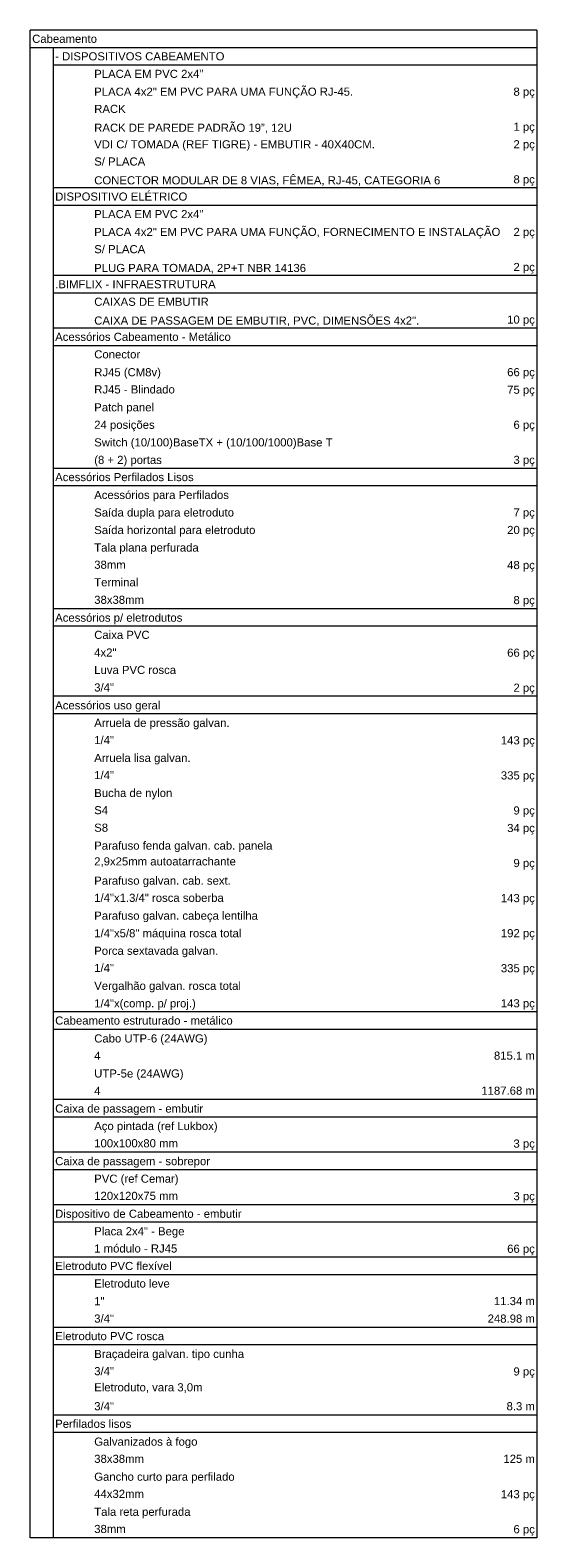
# Model space of a CAD drawing. Header units: millimetres. Extents: x 4476663 to 4477054, y -30323851 to -30323414.
# Tile 164 of 256: x 4476701 to 4476714, y -30323546 to -30323509. Entities that reach past the tile are written whole.
import ezdxf

# ---------------------------------------------------------------- set-up
doc = ezdxf.new("R2010")
doc.units = ezdxf.units.MM
doc.linetypes.add('NULL', pattern=[0])
doc.layers.add('DI-Tabelas', color=7, linetype='Continuous', lineweight=13)
doc.styles.add('ARIAL', font='arial.ttf')

msp = doc.modelspace()

# ---------------------------------------------------------------- linework, layer by layer
at = {"layer": 'DI-Tabelas'}
for p, q in [((4476713.929, -30323509.155), (4476701.429, -30323509.155)), ((4476701.429, -30323509.587), (4476701.429, -30323509.155)), ((4476713.929, -30323509.155), (4476713.929, -30323509.587)), ((4476713.929, -30323509.587), (4476701.429, -30323509.587)), ((4476701.429, -30323510.019), (4476701.429, -30323509.587)), ((4476701.997, -30323509.587), (4476701.997, -30323510.019)), ((4476713.929, -30323509.587), (4476713.929, -30323510.019)), ((4476701.429, -30323510.451), (4476701.429, -30323510.019)), ((4476713.929, -30323510.019), (4476701.997, -30323510.019)), ((4476701.997, -30323510.019), (4476701.997, -30323510.451)), ((4476713.929, -30323510.019), (4476713.929, -30323510.451)), ((4476701.429, -30323510.883), (4476701.429, -30323510.451)), ((4476701.997, -30323510.451), (4476701.997, -30323510.883)), ((4476713.929, -30323510.451), (4476713.929, -30323510.883)), ((4476701.429, -30323511.315), (4476701.429, -30323510.883)), ((4476701.997, -30323510.883), (4476701.997, -30323511.315)), ((4476713.929, -30323510.883), (4476713.929, -30323511.315)), ((4476701.429, -30323511.747), (4476701.429, -30323511.315)), ((4476701.997, -30323511.315), (4476701.997, -30323511.747)), ((4476713.929, -30323511.315), (4476713.929, -30323511.747)), ((4476701.429, -30323512.179), (4476701.429, -30323511.747)), ((4476701.997, -30323511.747), (4476701.997, -30323512.179)), ((4476713.929, -30323511.747), (4476713.929, -30323512.179)), ((4476701.429, -30323512.611), (4476701.429, -30323512.179)), ((4476701.997, -30323512.179), (4476701.997, -30323512.611)), ((4476713.929, -30323512.179), (4476713.929, -30323512.611)), ((4476701.429, -30323513.043), (4476701.429, -30323512.611)), ((4476701.997, -30323512.611), (4476701.997, -30323513.043)), ((4476713.929, -30323512.611), (4476713.929, -30323513.043)), ((4476701.429, -30323513.475), (4476701.429, -30323513.043)), ((4476702.96, -30323513.043), (4476701.997, -30323513.043)), ((4476701.997, -30323513.043), (4476701.997, -30323513.475)), ((4476711.6, -30323513.043), (4476702.96, -30323513.043)), ((4476713.929, -30323513.043), (4476711.6, -30323513.043)), ((4476713.929, -30323513.043), (4476713.929, -30323513.475)), ((4476701.429, -30323513.907), (4476701.429, -30323513.475)), ((4476713.929, -30323513.475), (4476701.997, -30323513.475)), ((4476701.997, -30323513.475), (4476701.997, -30323513.907)), ((4476713.929, -30323513.475), (4476713.929, -30323513.907)), ((4476701.429, -30323514.339), (4476701.429, -30323513.907)), ((4476701.997, -30323513.907), (4476701.997, -30323514.339)), ((4476713.929, -30323513.907), (4476713.929, -30323514.339)), ((4476701.429, -30323514.771), (4476701.429, -30323514.339)), ((4476701.997, -30323514.339), (4476701.997, -30323514.771)), ((4476713.929, -30323514.339), (4476713.929, -30323514.771)), ((4476701.429, -30323515.203), (4476701.429, -30323514.771)), ((4476701.997, -30323514.771), (4476701.997, -30323515.203)), ((4476713.929, -30323514.771), (4476713.929, -30323515.203)), ((4476701.429, -30323515.635), (4476701.429, -30323515.203)), ((4476702.96, -30323515.203), (4476701.997, -30323515.203)), ((4476701.997, -30323515.203), (4476701.997, -30323515.635)), ((4476711.6, -30323515.203), (4476702.96, -30323515.203)), ((4476713.929, -30323515.203), (4476711.6, -30323515.203)), ((4476713.929, -30323515.203), (4476713.929, -30323515.635)), ((4476701.429, -30323516.067), (4476701.429, -30323515.635)), ((4476713.929, -30323515.635), (4476701.997, -30323515.635)), ((4476701.997, -30323515.635), (4476701.997, -30323516.067)), ((4476713.929, -30323515.635), (4476713.929, -30323516.067)), ((4476701.429, -30323516.499), (4476701.429, -30323516.067)), ((4476701.997, -30323516.067), (4476701.997, -30323516.499)), ((4476713.929, -30323516.067), (4476713.929, -30323516.499)), ((4476701.429, -30323516.931), (4476701.429, -30323516.499)), ((4476702.96, -30323516.499), (4476701.997, -30323516.499)), ((4476701.997, -30323516.499), (4476701.997, -30323516.931)), ((4476711.6, -30323516.499), (4476702.96, -30323516.499)), ((4476713.929, -30323516.499), (4476711.6, -30323516.499)), ((4476713.929, -30323516.499), (4476713.929, -30323516.931)), ((4476701.429, -30323517.363), (4476701.429, -30323516.931)), ((4476713.929, -30323516.931), (4476701.997, -30323516.931)), ((4476701.997, -30323516.931), (4476701.997, -30323517.363)), ((4476713.929, -30323516.931), (4476713.929, -30323517.363)), ((4476701.429, -30323517.795), (4476701.429, -30323517.363)), ((4476701.997, -30323517.363), (4476701.997, -30323517.795)), ((4476713.929, -30323517.363), (4476713.929, -30323517.795)), ((4476701.429, -30323518.227), (4476701.429, -30323517.795)), ((4476701.997, -30323517.795), (4476701.997, -30323518.227)), ((4476713.929, -30323517.795), (4476713.929, -30323518.227)), ((4476701.429, -30323518.659), (4476701.429, -30323518.227)), ((4476701.997, -30323518.227), (4476701.997, -30323518.659)), ((4476713.929, -30323518.227), (4476713.929, -30323518.659)), ((4476701.429, -30323519.091), (4476701.429, -30323518.659)), ((4476701.997, -30323518.659), (4476701.997, -30323519.091)), ((4476713.929, -30323518.659), (4476713.929, -30323519.091)), ((4476701.429, -30323519.523), (4476701.429, -30323519.091)), ((4476701.997, -30323519.091), (4476701.997, -30323519.523)), ((4476713.929, -30323519.091), (4476713.929, -30323519.523)), ((4476701.429, -30323519.955), (4476701.429, -30323519.523)), ((4476701.997, -30323519.523), (4476701.997, -30323519.955)), ((4476713.929, -30323519.523), (4476713.929, -30323519.955)), ((4476701.429, -30323520.387), (4476701.429, -30323519.955)), ((4476702.96, -30323519.955), (4476701.997, -30323519.955)), ((4476701.997, -30323519.955), (4476701.997, -30323520.387)), ((4476711.6, -30323519.955), (4476702.96, -30323519.955)), ((4476713.929, -30323519.955), (4476711.6, -30323519.955)), ((4476713.929, -30323519.955), (4476713.929, -30323520.387)), ((4476701.429, -30323520.819), (4476701.429, -30323520.387)), ((4476713.929, -30323520.387), (4476701.997, -30323520.387)), ((4476701.997, -30323520.387), (4476701.997, -30323520.819)), ((4476713.929, -30323520.387), (4476713.929, -30323520.819)), ((4476701.429, -30323521.251), (4476701.429, -30323520.819)), ((4476701.997, -30323520.819), (4476701.997, -30323521.251)), ((4476713.929, -30323520.819), (4476713.929, -30323521.251)), ((4476701.429, -30323521.683), (4476701.429, -30323521.251)), ((4476701.997, -30323521.251), (4476701.997, -30323521.683)), ((4476713.929, -30323521.251), (4476713.929, -30323521.683)), ((4476701.429, -30323522.115), (4476701.429, -30323521.683)), ((4476701.997, -30323521.683), (4476701.997, -30323522.115)), ((4476713.929, -30323521.683), (4476713.929, -30323522.115)), ((4476701.429, -30323522.547), (4476701.429, -30323522.115)), ((4476701.997, -30323522.115), (4476701.997, -30323522.547)), ((4476713.929, -30323522.115), (4476713.929, -30323522.547)), ((4476701.429, -30323522.979), (4476701.429, -30323522.547)), ((4476701.997, -30323522.547), (4476701.997, -30323522.979)), ((4476713.929, -30323522.547), (4476713.929, -30323522.979)), ((4476701.429, -30323523.411), (4476701.429, -30323522.979)), ((4476701.997, -30323522.979), (4476701.997, -30323523.411)), ((4476713.929, -30323522.979), (4476713.929, -30323523.411)), ((4476701.429, -30323523.843), (4476701.429, -30323523.411)), ((4476702.96, -30323523.411), (4476701.997, -30323523.411)), ((4476701.997, -30323523.411), (4476701.997, -30323523.843)), ((4476711.6, -30323523.411), (4476702.96, -30323523.411)), ((4476713.929, -30323523.411), (4476711.6, -30323523.411)), ((4476713.929, -30323523.411), (4476713.929, -30323523.843)), ((4476701.429, -30323524.275), (4476701.429, -30323523.843)), ((4476713.929, -30323523.843), (4476701.997, -30323523.843)), ((4476701.997, -30323523.843), (4476701.997, -30323524.275)), ((4476713.929, -30323523.843), (4476713.929, -30323524.275)), ((4476701.429, -30323524.707), (4476701.429, -30323524.275)), ((4476701.997, -30323524.275), (4476701.997, -30323524.707)), ((4476713.929, -30323524.275), (4476713.929, -30323524.707)), ((4476701.429, -30323525.139), (4476701.429, -30323524.707)), ((4476701.997, -30323524.707), (4476701.997, -30323525.139)), ((4476713.929, -30323524.707), (4476713.929, -30323525.139)), ((4476701.429, -30323525.571), (4476701.429, -30323525.139)), ((4476701.997, -30323525.139), (4476701.997, -30323525.571)), ((4476713.929, -30323525.139), (4476713.929, -30323525.571)), ((4476701.429, -30323526.003), (4476701.429, -30323525.571)), ((4476702.96, -30323525.571), (4476701.997, -30323525.571)), ((4476701.997, -30323525.571), (4476701.997, -30323526.003)), ((4476711.6, -30323525.571), (4476702.96, -30323525.571)), ((4476713.929, -30323525.571), (4476711.6, -30323525.571)), ((4476713.929, -30323525.571), (4476713.929, -30323526.003)), ((4476701.429, -30323526.435), (4476701.429, -30323526.003)), ((4476713.929, -30323526.003), (4476701.997, -30323526.003)), ((4476701.997, -30323526.003), (4476701.997, -30323526.435)), ((4476713.929, -30323526.003), (4476713.929, -30323526.435)), ((4476701.429, -30323526.867), (4476701.429, -30323526.435)), ((4476701.997, -30323526.435), (4476701.997, -30323526.867)), ((4476713.929, -30323526.435), (4476713.929, -30323526.867)), ((4476701.429, -30323527.299), (4476701.429, -30323526.867)), ((4476701.997, -30323526.867), (4476701.997, -30323527.299)), ((4476713.929, -30323526.867), (4476713.929, -30323527.299)), ((4476701.429, -30323527.731), (4476701.429, -30323527.299)), ((4476701.997, -30323527.299), (4476701.997, -30323527.731)), ((4476713.929, -30323527.299), (4476713.929, -30323527.731)), ((4476701.429, -30323528.163), (4476701.429, -30323527.731)), ((4476701.997, -30323527.731), (4476701.997, -30323528.163)), ((4476713.929, -30323527.731), (4476713.929, -30323528.163)), ((4476701.429, -30323528.595), (4476701.429, -30323528.163)), ((4476701.997, -30323528.163), (4476701.997, -30323528.595)), ((4476713.929, -30323528.163), (4476713.929, -30323528.595)), ((4476701.429, -30323529.027), (4476701.429, -30323528.595)), ((4476701.997, -30323528.595), (4476701.997, -30323529.027)), ((4476713.929, -30323528.595), (4476713.929, -30323529.027)), ((4476701.429, -30323529.459), (4476701.429, -30323529.027)), ((4476701.997, -30323529.027), (4476701.997, -30323529.459)), ((4476713.929, -30323529.027), (4476713.929, -30323529.459)), ((4476701.429, -30323529.891), (4476701.429, -30323529.459)), ((4476701.997, -30323529.459), (4476701.997, -30323529.891)), ((4476713.929, -30323529.459), (4476713.929, -30323529.891)), ((4476701.429, -30323530.323), (4476701.429, -30323529.891)), ((4476701.997, -30323529.891), (4476701.997, -30323530.323)), ((4476713.929, -30323529.891), (4476713.929, -30323530.323)), ((4476701.429, -30323530.755), (4476701.429, -30323530.323)), ((4476701.997, -30323530.323), (4476701.997, -30323530.755)), ((4476713.929, -30323530.323), (4476713.929, -30323530.755)), ((4476701.429, -30323531.187), (4476701.429, -30323530.755)), ((4476701.997, -30323530.755), (4476701.997, -30323531.187)), ((4476713.929, -30323530.755), (4476713.929, -30323531.187)), ((4476701.429, -30323531.619), (4476701.429, -30323531.187)), ((4476701.997, -30323531.187), (4476701.997, -30323531.619)), ((4476713.929, -30323531.187), (4476713.929, -30323531.619)), ((4476701.429, -30323532.051), (4476701.429, -30323531.619)), ((4476701.997, -30323531.619), (4476701.997, -30323532.051)), ((4476713.929, -30323531.619), (4476713.929, -30323532.051)), ((4476701.429, -30323532.483), (4476701.429, -30323532.051)), ((4476701.997, -30323532.051), (4476701.997, -30323532.483)), ((4476713.929, -30323532.051), (4476713.929, -30323532.483)), ((4476701.429, -30323532.915), (4476701.429, -30323532.483)), ((4476701.997, -30323532.483), (4476701.997, -30323532.915)), ((4476713.929, -30323532.483), (4476713.929, -30323532.915)), ((4476701.429, -30323533.347), (4476701.429, -30323532.915)), ((4476701.997, -30323532.915), (4476701.997, -30323533.347)), ((4476713.929, -30323532.915), (4476713.929, -30323533.347)), ((4476701.429, -30323533.779), (4476701.429, -30323533.347)), ((4476702.96, -30323533.347), (4476701.997, -30323533.347)), ((4476701.997, -30323533.347), (4476701.997, -30323533.779)), ((4476711.6, -30323533.347), (4476702.96, -30323533.347)), ((4476713.929, -30323533.347), (4476711.6, -30323533.347)), ((4476713.929, -30323533.347), (4476713.929, -30323533.779)), ((4476701.429, -30323534.211), (4476701.429, -30323533.779)), ((4476713.929, -30323533.779), (4476701.997, -30323533.779)), ((4476701.997, -30323533.779), (4476701.997, -30323534.211)), ((4476713.929, -30323533.779), (4476713.929, -30323534.211)), ((4476701.429, -30323534.643), (4476701.429, -30323534.211)), ((4476701.997, -30323534.211), (4476701.997, -30323534.643)), ((4476713.929, -30323534.211), (4476713.929, -30323534.643)), ((4476701.429, -30323535.075), (4476701.429, -30323534.643)), ((4476701.997, -30323534.643), (4476701.997, -30323535.075)), ((4476713.929, -30323534.643), (4476713.929, -30323535.075)), ((4476701.429, -30323535.507), (4476701.429, -30323535.075)), ((4476701.997, -30323535.075), (4476701.997, -30323535.507)), ((4476713.929, -30323535.075), (4476713.929, -30323535.507)), ((4476701.429, -30323535.939), (4476701.429, -30323535.507)), ((4476702.96, -30323535.507), (4476701.997, -30323535.507)), ((4476701.997, -30323535.507), (4476701.997, -30323535.939)), ((4476711.6, -30323535.507), (4476702.96, -30323535.507)), ((4476713.929, -30323535.507), (4476711.6, -30323535.507)), ((4476713.929, -30323535.507), (4476713.929, -30323535.939)), ((4476701.429, -30323536.371), (4476701.429, -30323535.939)), ((4476713.929, -30323535.939), (4476701.997, -30323535.939)), ((4476701.997, -30323535.939), (4476701.997, -30323536.371)), ((4476713.929, -30323535.939), (4476713.929, -30323536.371)), ((4476701.429, -30323536.803), (4476701.429, -30323536.371)), ((4476701.997, -30323536.371), (4476701.997, -30323536.803)), ((4476713.929, -30323536.371), (4476713.929, -30323536.803)), ((4476701.429, -30323537.235), (4476701.429, -30323536.803)), ((4476702.96, -30323536.803), (4476701.997, -30323536.803)), ((4476701.997, -30323536.803), (4476701.997, -30323537.235)), ((4476711.6, -30323536.803), (4476702.96, -30323536.803)), ((4476713.929, -30323536.803), (4476711.6, -30323536.803)), ((4476713.929, -30323536.803), (4476713.929, -30323537.235)), ((4476701.429, -30323537.667), (4476701.429, -30323537.235)), ((4476713.929, -30323537.235), (4476701.997, -30323537.235)), ((4476701.997, -30323537.235), (4476701.997, -30323537.667)), ((4476713.929, -30323537.235), (4476713.929, -30323537.667)), ((4476701.429, -30323538.099), (4476701.429, -30323537.667)), ((4476701.997, -30323537.667), (4476701.997, -30323538.099)), ((4476713.929, -30323537.667), (4476713.929, -30323538.099)), ((4476701.429, -30323538.531), (4476701.429, -30323538.099)), ((4476702.96, -30323538.099), (4476701.997, -30323538.099)), ((4476701.997, -30323538.099), (4476701.997, -30323538.531)), ((4476711.6, -30323538.099), (4476702.96, -30323538.099)), ((4476713.929, -30323538.099), (4476711.6, -30323538.099)), ((4476713.929, -30323538.099), (4476713.929, -30323538.531)), ((4476701.429, -30323538.963), (4476701.429, -30323538.531)), ((4476713.929, -30323538.531), (4476701.997, -30323538.531)), ((4476701.997, -30323538.531), (4476701.997, -30323538.963)), ((4476713.929, -30323538.531), (4476713.929, -30323538.963)), ((4476701.429, -30323539.395), (4476701.429, -30323538.963)), ((4476701.997, -30323538.963), (4476701.997, -30323539.395)), ((4476713.929, -30323538.963), (4476713.929, -30323539.395)), ((4476701.429, -30323539.827), (4476701.429, -30323539.395)), ((4476702.96, -30323539.395), (4476701.997, -30323539.395)), ((4476701.997, -30323539.395), (4476701.997, -30323539.827)), ((4476711.6, -30323539.395), (4476702.96, -30323539.395)), ((4476713.929, -30323539.395), (4476711.6, -30323539.395)), ((4476713.929, -30323539.395), (4476713.929, -30323539.827)), ((4476701.429, -30323540.259), (4476701.429, -30323539.827)), ((4476713.929, -30323539.827), (4476701.997, -30323539.827)), ((4476701.997, -30323539.827), (4476701.997, -30323540.259)), ((4476713.929, -30323539.827), (4476713.929, -30323540.259)), ((4476701.429, -30323540.691), (4476701.429, -30323540.259)), ((4476701.997, -30323540.259), (4476701.997, -30323540.691)), ((4476713.929, -30323540.259), (4476713.929, -30323540.691)), ((4476701.429, -30323541.123), (4476701.429, -30323540.691)), ((4476701.997, -30323540.691), (4476701.997, -30323541.123)), ((4476713.929, -30323540.691), (4476713.929, -30323541.123)), ((4476701.429, -30323541.555), (4476701.429, -30323541.123)), ((4476702.96, -30323541.123), (4476701.997, -30323541.123)), ((4476701.997, -30323541.123), (4476701.997, -30323541.555)), ((4476711.6, -30323541.123), (4476702.96, -30323541.123)), ((4476713.929, -30323541.123), (4476711.6, -30323541.123)), ((4476713.929, -30323541.123), (4476713.929, -30323541.555)), ((4476701.429, -30323541.987), (4476701.429, -30323541.555)), ((4476713.929, -30323541.555), (4476701.997, -30323541.555)), ((4476701.997, -30323541.555), (4476701.997, -30323541.987)), ((4476713.929, -30323541.555), (4476713.929, -30323541.987)), ((4476701.429, -30323542.419), (4476701.429, -30323541.987)), ((4476701.997, -30323541.987), (4476701.997, -30323542.419)), ((4476713.929, -30323541.987), (4476713.929, -30323542.419)), ((4476701.429, -30323542.851), (4476701.429, -30323542.419)), ((4476701.997, -30323542.419), (4476701.997, -30323542.851)), ((4476713.929, -30323542.419), (4476713.929, -30323542.851)), ((4476701.429, -30323543.283), (4476701.429, -30323542.851)), ((4476701.997, -30323542.851), (4476701.997, -30323543.283)), ((4476713.929, -30323542.851), (4476713.929, -30323543.283)), ((4476701.429, -30323543.715), (4476701.429, -30323543.283)), ((4476702.96, -30323543.283), (4476701.997, -30323543.283)), ((4476701.997, -30323543.283), (4476701.997, -30323543.715)), ((4476711.6, -30323543.283), (4476702.96, -30323543.283)), ((4476713.929, -30323543.283), (4476711.6, -30323543.283)), ((4476713.929, -30323543.283), (4476713.929, -30323543.715)), ((4476701.429, -30323544.147), (4476701.429, -30323543.715)), ((4476713.929, -30323543.715), (4476701.997, -30323543.715)), ((4476701.997, -30323543.715), (4476701.997, -30323544.147)), ((4476713.929, -30323543.715), (4476713.929, -30323544.147)), ((4476701.429, -30323544.579), (4476701.429, -30323544.147)), ((4476701.997, -30323544.147), (4476701.997, -30323544.579)), ((4476713.929, -30323544.147), (4476713.929, -30323544.579)), ((4476701.429, -30323545.011), (4476701.429, -30323544.579)), ((4476701.997, -30323544.579), (4476701.997, -30323545.011)), ((4476713.929, -30323544.579), (4476713.929, -30323545.011)), ((4476701.429, -30323545.443), (4476701.429, -30323545.011)), ((4476701.997, -30323545.011), (4476701.997, -30323545.443)), ((4476713.929, -30323545.011), (4476713.929, -30323545.443)), ((4476701.429, -30323545.875), (4476701.429, -30323545.443)), ((4476701.997, -30323545.443), (4476701.997, -30323545.875)), ((4476713.929, -30323545.443), (4476713.929, -30323545.875)), ((4476701.429, -30323546.307), (4476701.429, -30323545.875)), ((4476701.997, -30323545.875), (4476701.997, -30323546.307)), ((4476713.929, -30323545.875), (4476713.929, -30323546.307)), ((4476701.997, -30323546.307), (4476701.429, -30323546.307)), ((4476702.96, -30323546.307), (4476701.997, -30323546.307)), ((4476711.6, -30323546.307), (4476702.96, -30323546.307)), ((4476713.929, -30323546.307), (4476711.6, -30323546.307))]:
    msp.add_line(p, q, dxfattribs=at)

# ---------------------------------------------------------------- texts
at = {"layer": 'DI-Tabelas', "linetype": 'NULL', "char_height": 0.2, "line_spacing_factor": 0.6, "style": 'ARIAL'}
for s, insert, width, attachment_point in [('Cabeamento', (4476701.479, -30323509.471), 3.19909, 7), ('- DISPOSITIVOS CABEAMENTO', (4476702.047, -30323509.903), 8.35427, 7), ('PLACA EM PVC 2x4"', (4476703.01, -30323510.335), 5.38567, 7), ('PLACA 4x2" EM PVC PARA UMA FUNÇÃO RJ-45. ', (4476703.01, -30323510.833), 21.68933, 7), ('8 pç', (4476713.879, -30323510.833), 1.0561, 9), ('RACK', (4476703.01, -30323511.199), 1.55305, 7), ('RACK DE PAREDE PADRÃO 19”, 12U', (4476703.01, -30323511.697), 50.02927, 7), ('1 pç', (4476713.879, -30323511.697), 1.0561, 9), ('VDI C/ TOMADA (REF TIGRE) - EMBUTIR - 40X40CM. ', (4476703.01, -30323512.129), 22.91616, 7), ('2 pç', (4476713.879, -30323512.129), 1.0561, 9), ('S/ PLACA', (4476703.01, -30323512.495), 2.51616, 7), ('CONECTOR MODULAR DE 8 VIAS, FÊMEA, RJ-45, CATEGORIA 6', (4476703.01, -30323512.993), 26.30335, 7), ('8 pç', (4476713.879, -30323512.993), 1.0561, 9), ('DISPOSITIVO ELÉTRICO', (4476702.047, -30323513.359), 9.34726, 7), ('PLACA EM PVC 2x4"', (4476703.01, -30323513.791), 5.38567, 7), ('PLACA 4x2" EM PVC PARA UMA FUNÇÃO, FORNECIMENTO E INSTALAÇÃO', (4476703.01, -30323514.289), 20.0436, 7), ('2 pç', (4476713.879, -30323514.289), 1.0561, 9), ('S/ PLACA', (4476703.01, -30323514.655), 2.51616, 7), ('PLUG PARA TOMADA, 2P+T NBR 14136', (4476703.01, -30323515.153), 52.09604, 7), ('2 pç', (4476713.879, -30323515.153), 1.0561, 9), ('.BIMFLIX - INFRAESTRUTURA', (4476702.047, -30323515.519), 7.91829, 7), ('CAIXAS DE EMBUTIR', (4476703.01, -30323515.951), 5.65244, 7), ('CAIXA DE PASSAGEM DE EMBUTIR, PVC, DIMENSÕES 4x2".', (4476703.01, -30323516.449), 25.1061, 7), ('10 pç', (4476713.879, -30323516.449), 1.36677, 9), ('Acessórios Cabeamento - Metálico', (4476702.047, -30323516.815), 8.66433, 7), ('Conector', (4476703.01, -30323517.247), 2.26707, 7), ('RJ45 (CM8v)', (4476703.01, -30323517.745), 3.29116, 7), ('66 pç', (4476713.879, -30323517.745), 1.36677, 9), ('RJ45 - Blindado', (4476703.01, -30323518.111), 3.9753, 7), ('75 pç', (4476713.879, -30323518.177), 1.36677, 9), ('Patch panel', (4476703.01, -30323518.609), 2.95091, 7), ('24 posições', (4476703.01, -30323519.041), 2.98201, 7), ('6 pç', (4476713.879, -30323519.041), 1.0561, 9), ('Switch (10/100)BaseTX + (10/100/1000)Base T', (4476703.01, -30323519.473), 11.75518, 7), ('Acessórios Perfilados Lisos', (4476702.047, -30323520.271), 6.83262, 7), ('(8 + 2) portas', (4476703.01, -30323519.905), 3.3378, 7), ('3 pç', (4476713.879, -30323519.905), 1.0561, 9), ('Acessórios para Perfilados', (4476703.01, -30323520.769), 6.64604, 7), ('Saída dupla para eletroduto', (4476703.01, -30323521.201), 6.89482, 7), ('7 pç', (4476713.879, -30323521.201), 1.0561, 9), ('Saída horizontal para eletroduto', (4476703.01, -30323521.633), 7.9503, 7), ('20 pç', (4476713.879, -30323521.633), 1.36677, 9), ('Tala plana perfurada', (4476703.01, -30323522.065), 5.15518, 7), ('38mm', (4476703.01, -30323522.431), 1.55244, 7), ('Terminal', (4476703.01, -30323522.863), 2.17317, 7), ('48 pç', (4476713.879, -30323522.497), 1.36677, 9), ('38x38mm', (4476703.01, -30323523.295), 2.45335, 7), ('8 pç', (4476713.879, -30323523.361), 1.0561, 9), ('Acessórios p/ eletrodutos', (4476702.047, -30323523.793), 6.27348, 7), ('Caixa PVC', (4476703.01, -30323524.159), 2.73323, 7), ('4x2"', (4476703.01, -30323524.591), 1.09939, 7), ('66 pç', (4476713.879, -30323524.657), 1.36677, 9), ('Luva PVC rosca', (4476703.01, -30323525.023), 4.0378, 7), ('3/4"', (4476703.01, -30323525.455), 0.975, 7), ('2 pç', (4476713.879, -30323525.521), 1.0561, 9), ('Acessórios uso geral', (4476702.047, -30323525.953), 5.18659, 7), ('Arruela de pressão galvan.', (4476703.01, -30323526.385), 6.67713, 7), ('1/4"', (4476703.01, -30323526.751), 0.975, 7), ('143 pç', (4476713.879, -30323526.817), 1.67744, 9), ('Arruela lisa galvan.', (4476703.01, -30323527.249), 4.75122, 7), ('1/4"', (4476703.01, -30323527.615), 0.975, 7), ('335 pç', (4476713.879, -30323527.681), 1.67744, 9), ('Bucha de nylon', (4476703.01, -30323528.113), 3.85183, 7), ('S4', (4476703.01, -30323528.479), 0.68354, 7), ('9 pç', (4476713.879, -30323528.545), 1.0561, 9), ('S8', (4476703.01, -30323528.911), 0.68354, 7), ('34 pç', (4476713.879, -30323528.977), 1.36677, 9), ('Parafuso fenda galvan. cab. panela', (4476703.01, -30323529.409), 8.78994, 7), ('2,9x25mm autoatarrachante', (4476703.01, -30323529.775), 6.9875, 7), ('9 pç', (4476713.879, -30323529.841), 1.0561, 9), ('Parafuso galvan. cab. sext.', (4476703.01, -30323530.273), 6.73963, 7), ('1/4"x1.3/4" rosca soberba', (4476703.01, -30323530.639), 6.39116, 7), ('143 pç', (4476713.879, -30323530.705), 1.67744, 9), ('Parafuso galvan. cabeça lentilha', (4476703.01, -30323531.137), 8.0753, 7), ('1/4"x5/8" máquina rosca total', (4476703.01, -30323531.569), 7.26037, 7), ('192 pç', (4476713.879, -30323531.569), 1.67744, 9), ('Porca sextavada galvan.', (4476703.01, -30323532.001), 6.1189, 7), ('1/4"', (4476703.01, -30323532.367), 0.975, 7), ('335 pç', (4476713.879, -30323532.433), 1.67744, 9), ('Vergalhão galvan. rosca total', (4476703.01, -30323532.865), 7.23628, 7), ('1/4"x(comp. p/ proj.)', (4476703.01, -30323533.297), 5.01098, 7), ('143 pç', (4476713.879, -30323533.297), 1.67744, 9), ('Cabeamento estruturado - metálico', (4476702.047, -30323533.663), 8.75701, 7), ('Cabo UTP-6 (24AWG)', (4476703.01, -30323534.161), 5.58902, 7), ('4', (4476703.01, -30323534.527), 0.31067, 7), ('815.1 m', (4476713.879, -30323534.527), 2.0186, 9), ('UTP-5e (24AWG)', (4476703.01, -30323535.025), 4.40884, 7), ('4', (4476703.01, -30323535.391), 0.31067, 7), ('1187.68 m', (4476713.879, -30323535.391), 2.63994, 9), ('Caixa de passagem - embutir', (4476702.047, -30323535.889), 7.29756, 7), ('Aço pintada (ref Lukbox)', (4476703.01, -30323536.321), 6.08689, 7), ('100x100x80 mm', (4476703.01, -30323536.687), 4.13079, 7), ('3 pç', (4476713.879, -30323536.753), 1.0561, 9), ('Caixa de passagem - sobrepor', (4476702.047, -30323537.185), 7.63963, 7), ('PVC (ref Cemar)', (4476703.01, -30323537.617), 4.16006, 7), ('120x120x75 mm', (4476703.01, -30323537.983), 4.13079, 7), ('3 pç', (4476713.879, -30323538.049), 1.0561, 9), ('Dispositivo de Cabeamento - embutir', (4476702.047, -30323538.481), 9.19177, 7), ('Placa 2x4" - Bege', (4476703.01, -30323538.913), 4.45366, 7), ('1 módulo - RJ45', (4476703.01, -30323539.279), 4.09909, 7), ('66 pç', (4476713.879, -30323539.345), 1.36677, 9), ('Eletroduto PVC flexível', (4476702.047, -30323539.711), 5.74543, 7), ('Eletroduto leve', (4476703.01, -30323540.143), 3.72683, 7), ('1"', (4476703.01, -30323540.575), 0.50915, 7), ('11.34 m', (4476713.879, -30323540.575), 2.0186, 9), ('3/4"', (4476703.01, -30323541.007), 0.975, 7), ('248.98 m', (4476713.879, -30323541.007), 2.32927, 9), ('Eletroduto PVC rosca', (4476702.047, -30323541.439), 5.37287, 7), ('Braçadeira galvan. tipo cunha', (4476703.01, -30323541.937), 7.39177, 7), ('3/4"', (4476703.01, -30323542.303), 0.975, 7), ('9 pç', (4476713.879, -30323542.369), 1.0561, 9), ('Eletroduto, vara 3,0m', (4476703.01, -30323542.735), 5.34116, 7), ('3/4"', (4476703.01, -30323543.167), 0.975, 7), ('8.3 m', (4476713.879, -30323543.167), 1.39726, 9), ('Perfilados lisos', (4476702.047, -30323543.599), 3.75762, 7), ('Galvanizados à fogo', (4476703.01, -30323544.097), 5.0939, 7), ('38x38mm', (4476703.01, -30323544.463), 2.45335, 7), ('125 m', (4476713.879, -30323544.463), 1.55274, 9), ('Gancho curto para perfilado', (4476703.01, -30323544.961), 6.9253, 7), ('44x32mm', (4476703.01, -30323545.327), 2.45335, 7), ('143 pç', (4476713.879, -30323545.393), 1.67744, 9), ('Tala reta perfurada', (4476703.01, -30323545.825), 4.75091, 7), ('38mm', (4476703.01, -30323546.191), 1.55244, 7), ('6 pç', (4476713.879, -30323546.257), 1.0561, 9)]:
    msp.add_mtext(s, dxfattribs=dict(at, insert=insert, width=width, attachment_point=attachment_point))

doc.saveas('drawing.dxf')
